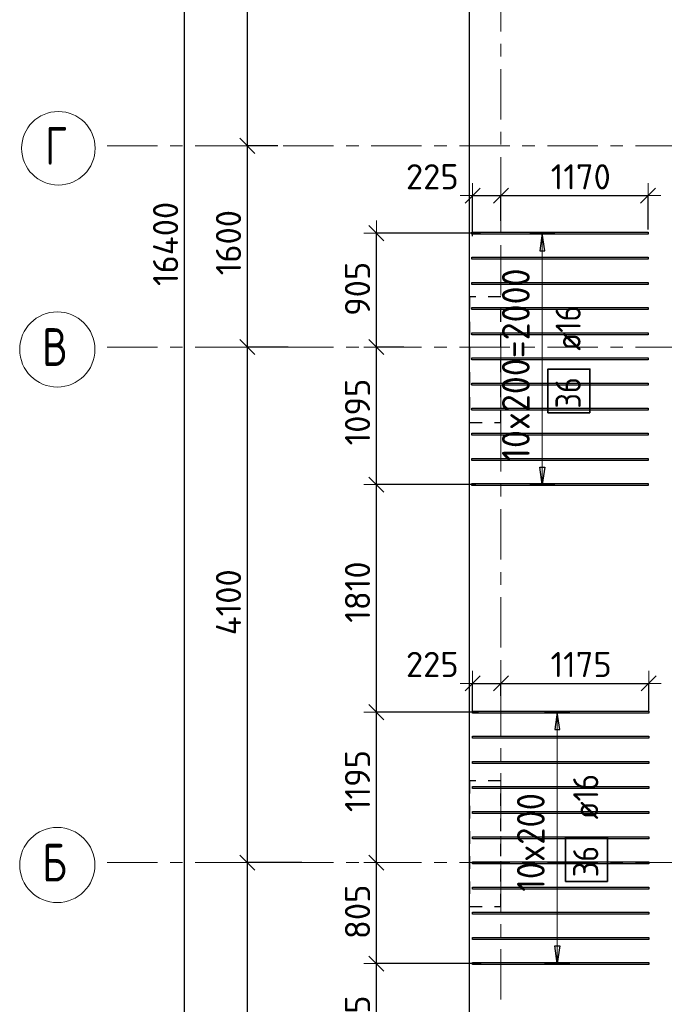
# Model space of a CAD drawing. Header units: metres. Extents: x -38 to 97, y -15 to 21.
# Tile 3 of 89: x -3.33 to 1.8, y 2.17 to 10. Entities that reach past the tile are written whole.
import ezdxf

# ---------------------------------------------------------------- set-up
doc = ezdxf.new("R2010")
doc.units = ezdxf.units.M
doc.header["$PDMODE"] = 65
for name, pattern in [('______11', [0.5, 0.4, -0.05, 0, -0.05]), ('______2', [0.0405, 0.03, -0.0105]), ('______5', [1.1, 0.8, -0.1, 0.1, -0.1])]:
    doc.linetypes.add(name, pattern=pattern)
for name, color, linetype, lineweight in [('XR$2$Осевая линия (1)', 7, '______5', 13), ('XR$2$Размерная линия (1)', 7, 'Continuous', 13), ('XR$4$Перекрытие (1)', 7, 'Continuous', 35), ('XR$4$Размерная линия (1)', 7, 'Continuous', 13)]:
    doc.layers.add(name, color=color, linetype=linetype, lineweight=lineweight)
doc.layers.add('XR$4$Арм.стержн.Доп. Арм верхн.зоны Х', color=7, linetype='Continuous', lineweight=35, true_color=0x8c8cff)
doc.layers.add('XR$5$Стена_ бетон несущ.', color=7, linetype='Continuous', lineweight=70, true_color=0xb4b496)
doc.styles.add('ISOCPEUR', font='txt')
doc.dimstyles.new('DIMSTYLE_2', dxfattribs={"dimtxt": 0.2, "dimasz": 0.2, "dimexe": 0, "dimexo": 0, "dimgap": 0.1, "dimtad": 2, "dimdec": 0, "dimlfac": 1000, "dimrnd": 5, "dimzin": 12, "dimdsep": 46, "dimtxsty": 'ISOCPEUR', "dimblk1": 'ALL_ML_STRICH', "dimblk2": 'ALL_ML_STRICH', "dimsah": 1, "dimcen": 0, "dimclrd": 7, "dimclre": 256, "dimclrt": 7, "dimadec": 0, "dimazin": 0, "dimtfac": 1, "dimtdec": 0, "dimtix": 1, "dimtmove": 2, "dimatfit": 3, "dimfxl": 0, "dimtzin": 0, "dimlwd": 0, "dimlwe": -3, "dimarcsym": 0})
doc.dimstyles.new('DIMSTYLE_3', dxfattribs={"dimtxt": 0.2, "dimasz": 0.2, "dimexe": 0, "dimexo": 0, "dimgap": 0.1, "dimtad": 2, "dimdec": 0, "dimlfac": 1000, "dimrnd": 5, "dimzin": 12, "dimdsep": 46, "dimtxsty": 'ISOCPEUR', "dimblk1": 'ALL_ML_STRICH', "dimblk2": 'ALL_ML_STRICH', "dimsah": 1, "dimcen": 0, "dimclrd": 7, "dimclre": 256, "dimclrt": 7, "dimadec": 0, "dimazin": 0, "dimtfac": 1, "dimtdec": 0, "dimtix": 1, "dimtmove": 2, "dimatfit": 3, "dimfxl": 0, "dimtzin": 0, "dimlwd": 0, "dimlwe": -3, "dimarcsym": 0})
doc.dimstyles.new('DIMSTYLE_33', dxfattribs={"dimtxt": 0.2, "dimasz": 0.2, "dimexe": 0, "dimexo": 0, "dimgap": 0.1, "dimtad": 2, "dimdec": 0, "dimlfac": 1000, "dimrnd": 5, "dimzin": 12, "dimdsep": 46, "dimtxsty": 'ISOCPEUR', "dimblk1": 'ALL_ML_STRICH', "dimblk2": 'ALL_ML_STRICH', "dimsah": 1, "dimcen": 0, "dimclrd": 7, "dimclre": 256, "dimclrt": 7, "dimadec": 0, "dimazin": 0, "dimtfac": 1, "dimtdec": 0, "dimtix": 1, "dimtmove": 2, "dimatfit": 3, "dimfxl": 0, "dimtvp": 1.2, "dimtzin": 0, "dimlwd": 0, "dimlwe": -3, "dimarcsym": 0})

# ---------------------------------------------------------------- blocks, each defined once
blk = doc.blocks.new('ALL_ML_STRICH')
at = {"color": 0, "linetype": 'ByBlock', "lineweight": -2}
for p, q in [((0, -0.5), (0, 0.5)), ((-1, 0), (0.5, 0)), ((-0.3, -0.3), (0.3, 0.3))]:
    blk.add_line(p, q, dxfattribs=at)
blk = doc.blocks.new('*D5')
at = {"layer": 'DEFPOINTS', "color": 7, "linetype": 'Continuous', "lineweight": 13, "transparency": 33554687}
for p in [(-1.6986, 16.4), (-2.2938, 0), (-2.0153, 0)]:
    blk.add_point(p, dxfattribs=at)
at = {"layer": 'XR$2$Размерная линия (1)', "color": 9, "linetype": 'Continuous', "lineweight": -2, "true_color": 0xc7c7c7, "transparency": 33554687}
for p, q in [((-1.7186, 16.4), (-2.0153, 16.4)), ((-2.2738, 0), (-2.0153, 0))]:
    blk.add_line(p, q, dxfattribs=at)
at = {"layer": 'XR$2$Размерная линия (1)', "color": 7, "linetype": 'Continuous', "lineweight": -2, "transparency": 33554687}
blk.add_line((-2.0153, 0), (-2.0153, 16.4), dxfattribs=at)
at = {"layer": 'XR$2$Размерная линия (1)', "color": 7, "linetype": 'Continuous', "lineweight": 13, "transparency": 33554687, "xscale": 0.2, "yscale": 0.2, "zscale": 0.2}
for p, rotation in [((-2.0153, 16.4), 90), ((-2.0153, 0), 270)]:
    blk.add_blockref('ALL_ML_STRICH', p, dxfattribs=dict(at, rotation=rotation))
at = {"layer": 'XR$2$Размерная линия (1)', "color": 7, "linetype": 'Continuous', "lineweight": 13, "transparency": 33554687, "insert": (-2.1653, 8.22), "char_height": 0.2, "width": 1, "attachment_point": 5, "rotation": 90, "style": 'ISOCPEUR'}
blk.add_mtext('\\A1;{16400}', dxfattribs=at)
blk = doc.blocks.new('*D6')
at = {"layer": 'DEFPOINTS', "color": 7, "linetype": 'Continuous', "lineweight": 13, "transparency": 33554687}
for p in [(-1.0635, 3.3), (-1.5153, 0), (-1.2803, 0)]:
    blk.add_point(p, dxfattribs=at)
at = {"layer": 'XR$2$Размерная линия (1)', "color": 9, "linetype": 'Continuous', "lineweight": -2, "true_color": 0xc7c7c7, "transparency": 33554687}
for p, q in [((-1.0835, 3.3), (-1.5153, 3.3)), ((-1.3003, 0), (-1.5153, 0))]:
    blk.add_line(p, q, dxfattribs=at)
at = {"layer": 'XR$2$Размерная линия (1)', "color": 7, "linetype": 'Continuous', "lineweight": -2, "transparency": 33554687}
blk.add_line((-1.5153, 0), (-1.5153, 3.3), dxfattribs=at)
at = {"layer": 'XR$2$Размерная линия (1)', "color": 7, "linetype": 'Continuous', "lineweight": 13, "transparency": 33554687, "xscale": 0.2, "yscale": 0.2, "zscale": 0.2}
for p, rotation in [((-1.5153, 3.3), 90), ((-1.5153, 0), 270)]:
    blk.add_blockref('ALL_ML_STRICH', p, dxfattribs=dict(at, rotation=rotation))
at = {"layer": 'XR$2$Размерная линия (1)', "color": 7, "linetype": 'Continuous', "lineweight": 13, "transparency": 33554687, "insert": (-1.6653, 1.66), "char_height": 0.2, "width": 0.8, "attachment_point": 5, "rotation": 90, "style": 'ISOCPEUR'}
blk.add_mtext('\\A1;{3300}', dxfattribs=at)
blk = doc.blocks.new('*D7')
at = {"layer": 'DEFPOINTS', "color": 7, "linetype": 'Continuous', "lineweight": 13, "transparency": 33554687}
for p in [(-1.1719, 7.4), (-1.5153, 3.3), (-1.0635, 3.3)]:
    blk.add_point(p, dxfattribs=at)
at = {"layer": 'XR$2$Размерная линия (1)', "color": 9, "linetype": 'Continuous', "lineweight": -2, "true_color": 0xc7c7c7, "transparency": 33554687}
for p, q in [((-1.1919, 7.4), (-1.5153, 7.4)), ((-1.0835, 3.3), (-1.5153, 3.3))]:
    blk.add_line(p, q, dxfattribs=at)
at = {"layer": 'XR$2$Размерная линия (1)', "color": 7, "linetype": 'Continuous', "lineweight": -2, "transparency": 33554687}
blk.add_line((-1.5153, 3.3), (-1.5153, 7.4), dxfattribs=at)
at = {"layer": 'XR$2$Размерная линия (1)', "color": 7, "linetype": 'Continuous', "lineweight": 13, "transparency": 33554687, "xscale": 0.2, "yscale": 0.2, "zscale": 0.2}
for p, rotation in [((-1.5153, 7.4), 90), ((-1.5153, 3.3), 270)]:
    blk.add_blockref('ALL_ML_STRICH', p, dxfattribs=dict(at, rotation=rotation))
at = {"layer": 'XR$2$Размерная линия (1)', "color": 7, "linetype": 'Continuous', "lineweight": 13, "transparency": 33554687, "insert": (-1.6653, 5.37), "char_height": 0.2, "width": 0.8, "attachment_point": 5, "rotation": 90, "style": 'ISOCPEUR'}
blk.add_mtext('\\A1;{4100}', dxfattribs=at)
blk = doc.blocks.new('*D8')
at = {"layer": 'DEFPOINTS', "color": 7, "linetype": 'Continuous', "lineweight": 13, "transparency": 33554687}
for p in [(-1.2532, 9), (-1.5153, 7.4), (-1.1719, 7.4)]:
    blk.add_point(p, dxfattribs=at)
at = {"layer": 'XR$2$Размерная линия (1)', "color": 9, "linetype": 'Continuous', "lineweight": -2, "true_color": 0xc7c7c7, "transparency": 33554687}
for p, q in [((-1.2732, 9), (-1.5153, 9)), ((-1.1919, 7.4), (-1.5153, 7.4))]:
    blk.add_line(p, q, dxfattribs=at)
at = {"layer": 'XR$2$Размерная линия (1)', "color": 7, "linetype": 'Continuous', "lineweight": -2, "transparency": 33554687}
blk.add_line((-1.5153, 7.4), (-1.5153, 9), dxfattribs=at)
at = {"layer": 'XR$2$Размерная линия (1)', "color": 7, "linetype": 'Continuous', "lineweight": 13, "transparency": 33554687, "xscale": 0.2, "yscale": 0.2, "zscale": 0.2}
for p, rotation in [((-1.5153, 9), 90), ((-1.5153, 7.4), 270)]:
    blk.add_blockref('ALL_ML_STRICH', p, dxfattribs=dict(at, rotation=rotation))
at = {"layer": 'XR$2$Размерная линия (1)', "color": 7, "linetype": 'Continuous', "lineweight": 13, "transparency": 33554687, "insert": (-1.6653, 8.23), "char_height": 0.2, "width": 0.8, "attachment_point": 5, "rotation": 90, "style": 'ISOCPEUR'}
blk.add_mtext('\\A1;{1600}', dxfattribs=at)
blk = doc.blocks.new('*D9')
at = {"layer": 'DEFPOINTS', "color": 7, "linetype": 'Continuous', "lineweight": 13, "transparency": 33554687}
for p in [(-1.3472, 12.8), (-1.5153, 9), (-1.2532, 9)]:
    blk.add_point(p, dxfattribs=at)
at = {"layer": 'XR$2$Размерная линия (1)', "color": 9, "linetype": 'Continuous', "lineweight": -2, "true_color": 0xc7c7c7, "transparency": 33554687}
for p, q in [((-1.3672, 12.8), (-1.5153, 12.8)), ((-1.2732, 9), (-1.5153, 9))]:
    blk.add_line(p, q, dxfattribs=at)
at = {"layer": 'XR$2$Размерная линия (1)', "color": 7, "linetype": 'Continuous', "lineweight": -2, "transparency": 33554687}
blk.add_line((-1.5153, 9), (-1.5153, 12.8), dxfattribs=at)
at = {"layer": 'XR$2$Размерная линия (1)', "color": 7, "linetype": 'Continuous', "lineweight": 13, "transparency": 33554687, "xscale": 0.2, "yscale": 0.2, "zscale": 0.2}
for p, rotation in [((-1.5153, 12.8), 90), ((-1.5153, 9), 270)]:
    blk.add_blockref('ALL_ML_STRICH', p, dxfattribs=dict(at, rotation=rotation))
at = {"layer": 'XR$2$Размерная линия (1)', "color": 7, "linetype": 'Continuous', "lineweight": 13, "transparency": 33554687, "insert": (-1.6653, 10.91), "char_height": 0.2, "width": 0.8, "attachment_point": 5, "rotation": 90, "style": 'ISOCPEUR'}
blk.add_mtext('\\A1;{3800}', dxfattribs=at)
blk = doc.blocks.new('*D568')
at = {"layer": 'DEFPOINTS', "color": 7, "linetype": 'Continuous', "lineweight": 13, "transparency": 33554687}
for p in [(0.3644, 2.496), (-0.4897, 1.4002), (0.4102, 1.4002)]:
    blk.add_point(p, dxfattribs=at)
at = {"layer": 'XR$4$Размерная линия (1)', "color": 9, "linetype": 'Continuous', "lineweight": -2, "true_color": 0xc7c7c7, "transparency": 33554687}
for p, q in [((0.3444, 2.496), (-0.4897, 2.496)), ((0.3902, 1.4002), (-0.4897, 1.4002))]:
    blk.add_line(p, q, dxfattribs=at)
at = {"layer": 'XR$4$Размерная линия (1)', "color": 7, "linetype": 'Continuous', "lineweight": -2, "transparency": 33554687}
blk.add_line((-0.4897, 1.4002), (-0.4897, 2.496), dxfattribs=at)
at = {"layer": 'XR$4$Размерная линия (1)', "color": 7, "linetype": 'Continuous', "lineweight": 13, "transparency": 33554687, "xscale": 0.2, "yscale": 0.2, "zscale": 0.2}
for p, rotation in [((-0.4897, 2.496), 90), ((-0.4897, 1.4002), 270)]:
    blk.add_blockref('ALL_ML_STRICH', p, dxfattribs=dict(at, rotation=rotation))
at = {"layer": 'XR$4$Размерная линия (1)', "color": 7, "linetype": 'Continuous', "lineweight": 13, "transparency": 33554687, "insert": (-0.6397, 1.9781), "char_height": 0.2, "width": 0.8, "attachment_point": 5, "rotation": 90, "style": 'ISOCPEUR'}
blk.add_mtext('\\A1;{1095}', dxfattribs=at)
blk = doc.blocks.new('*D569')
at = {"layer": 'DEFPOINTS', "color": 7, "linetype": 'Continuous', "lineweight": 13, "transparency": 33554687}
for p in [(-0.4756, 3.3), (-0.4897, 2.496), (0.3644, 2.496)]:
    blk.add_point(p, dxfattribs=at)
at = {"layer": 'XR$4$Размерная линия (1)', "color": 9, "linetype": 'Continuous', "lineweight": -2, "true_color": 0xc7c7c7, "transparency": 33554687}
for p, q in [((-0.4897, 3.3), (-0.4897, 3.3)), ((0.3444, 2.496), (-0.4897, 2.496))]:
    blk.add_line(p, q, dxfattribs=at)
at = {"layer": 'XR$4$Размерная линия (1)', "color": 7, "linetype": 'Continuous', "lineweight": -2, "transparency": 33554687}
blk.add_line((-0.4897, 2.496), (-0.4897, 3.3), dxfattribs=at)
at = {"layer": 'XR$4$Размерная линия (1)', "color": 7, "linetype": 'Continuous', "lineweight": 13, "transparency": 33554687, "xscale": 0.2, "yscale": 0.2, "zscale": 0.2}
for p, rotation in [((-0.4897, 3.3), 90), ((-0.4897, 2.496), 270)]:
    blk.add_blockref('ALL_ML_STRICH', p, dxfattribs=dict(at, rotation=rotation))
at = {"layer": 'XR$4$Размерная линия (1)', "color": 7, "linetype": 'Continuous', "lineweight": 13, "transparency": 33554687, "insert": (-0.6397, 2.908), "char_height": 0.2, "width": 0.6, "attachment_point": 5, "rotation": 90, "style": 'ISOCPEUR'}
blk.add_mtext('\\A1;{805}', dxfattribs=at)
blk = doc.blocks.new('*D570')
at = {"layer": 'DEFPOINTS', "color": 7, "linetype": 'Continuous', "lineweight": 13, "transparency": 33554687}
for p in [(0.343, 4.496), (-0.4897, 3.3), (-0.4756, 3.3)]:
    blk.add_point(p, dxfattribs=at)
at = {"layer": 'XR$4$Размерная линия (1)', "color": 9, "linetype": 'Continuous', "lineweight": -2, "true_color": 0xc7c7c7, "transparency": 33554687}
for p, q in [((0.323, 4.496), (-0.4897, 4.496)), ((-0.4897, 3.3), (-0.4897, 3.3))]:
    blk.add_line(p, q, dxfattribs=at)
at = {"layer": 'XR$4$Размерная линия (1)', "color": 7, "linetype": 'Continuous', "lineweight": -2, "transparency": 33554687}
blk.add_line((-0.4897, 3.3), (-0.4897, 4.496), dxfattribs=at)
at = {"layer": 'XR$4$Размерная линия (1)', "color": 7, "linetype": 'Continuous', "lineweight": 13, "transparency": 33554687, "xscale": 0.2, "yscale": 0.2, "zscale": 0.2}
for p, rotation in [((-0.4897, 4.496), 90), ((-0.4897, 3.3), 270)]:
    blk.add_blockref('ALL_ML_STRICH', p, dxfattribs=dict(at, rotation=rotation))
at = {"layer": 'XR$4$Размерная линия (1)', "color": 7, "linetype": 'Continuous', "lineweight": 13, "transparency": 33554687, "insert": (-0.6397, 3.948), "char_height": 0.2, "width": 0.8, "attachment_point": 5, "rotation": 90, "style": 'ISOCPEUR'}
blk.add_mtext('\\A1;{1195}', dxfattribs=at)
blk = doc.blocks.new('*D571')
at = {"layer": 'DEFPOINTS', "color": 7, "linetype": 'Continuous', "lineweight": 13, "transparency": 33554687}
for p in [(0.3215, 6.3057), (-0.4897, 4.496), (0.343, 4.496)]:
    blk.add_point(p, dxfattribs=at)
at = {"layer": 'XR$4$Размерная линия (1)', "color": 9, "linetype": 'Continuous', "lineweight": -2, "true_color": 0xc7c7c7, "transparency": 33554687}
for p, q in [((0.3015, 6.3057), (-0.4897, 6.3057)), ((0.323, 4.496), (-0.4897, 4.496))]:
    blk.add_line(p, q, dxfattribs=at)
at = {"layer": 'XR$4$Размерная линия (1)', "color": 7, "linetype": 'Continuous', "lineweight": -2, "transparency": 33554687}
blk.add_line((-0.4897, 4.496), (-0.4897, 6.3057), dxfattribs=at)
at = {"layer": 'XR$4$Размерная линия (1)', "color": 7, "linetype": 'Continuous', "lineweight": 13, "transparency": 33554687, "xscale": 0.2, "yscale": 0.2, "zscale": 0.2}
for p, rotation in [((-0.4897, 6.3057), 90), ((-0.4897, 4.496), 270)]:
    blk.add_blockref('ALL_ML_STRICH', p, dxfattribs=dict(at, rotation=rotation))
at = {"layer": 'XR$4$Размерная линия (1)', "color": 7, "linetype": 'Continuous', "lineweight": 13, "transparency": 33554687, "insert": (-0.6397, 5.4509), "char_height": 0.2, "width": 0.8, "attachment_point": 5, "rotation": 90, "style": 'ISOCPEUR'}
blk.add_mtext('\\A1;{1810}', dxfattribs=at)
blk = doc.blocks.new('*D572')
at = {"layer": 'DEFPOINTS', "color": 7, "linetype": 'Continuous', "lineweight": 13, "transparency": 33554687}
for p in [(-0.2514, 7.4), (-0.4897, 6.3057), (0.3215, 6.3057)]:
    blk.add_point(p, dxfattribs=at)
at = {"layer": 'XR$4$Размерная линия (1)', "color": 9, "linetype": 'Continuous', "lineweight": -2, "true_color": 0xc7c7c7, "transparency": 33554687}
for p, q in [((-0.2714, 7.4), (-0.4897, 7.4)), ((0.3015, 6.3057), (-0.4897, 6.3057))]:
    blk.add_line(p, q, dxfattribs=at)
at = {"layer": 'XR$4$Размерная линия (1)', "color": 7, "linetype": 'Continuous', "lineweight": -2, "transparency": 33554687}
blk.add_line((-0.4897, 6.3057), (-0.4897, 7.4), dxfattribs=at)
at = {"layer": 'XR$4$Размерная линия (1)', "color": 7, "linetype": 'Continuous', "lineweight": 13, "transparency": 33554687, "xscale": 0.2, "yscale": 0.2, "zscale": 0.2}
for p, rotation in [((-0.4897, 7.4), 90), ((-0.4897, 6.3057), 270)]:
    blk.add_blockref('ALL_ML_STRICH', p, dxfattribs=dict(at, rotation=rotation))
at = {"layer": 'XR$4$Размерная линия (1)', "color": 7, "linetype": 'Continuous', "lineweight": 13, "transparency": 33554687, "insert": (-0.6397, 6.8828), "char_height": 0.2, "width": 0.8, "attachment_point": 5, "rotation": 90, "style": 'ISOCPEUR'}
blk.add_mtext('\\A1;{1095}', dxfattribs=at)
blk = doc.blocks.new('*D573')
at = {"layer": 'DEFPOINTS', "color": 7, "linetype": 'Continuous', "lineweight": 13, "transparency": 33554687}
for p in [(0.3572, 8.3057), (-0.4897, 7.4), (-0.2514, 7.4)]:
    blk.add_point(p, dxfattribs=at)
at = {"layer": 'XR$4$Размерная линия (1)', "color": 9, "linetype": 'Continuous', "lineweight": -2, "true_color": 0xc7c7c7, "transparency": 33554687}
for p, q in [((0.3372, 8.3057), (-0.4897, 8.3057)), ((-0.2714, 7.4), (-0.4897, 7.4))]:
    blk.add_line(p, q, dxfattribs=at)
at = {"layer": 'XR$4$Размерная линия (1)', "color": 7, "linetype": 'Continuous', "lineweight": -2, "transparency": 33554687}
blk.add_line((-0.4897, 7.4), (-0.4897, 8.3057), dxfattribs=at)
at = {"layer": 'XR$4$Размерная линия (1)', "color": 7, "linetype": 'Continuous', "lineweight": 13, "transparency": 33554687, "xscale": 0.2, "yscale": 0.2, "zscale": 0.2}
for p, rotation in [((-0.4897, 8.3057), 90), ((-0.4897, 7.4), 270)]:
    blk.add_blockref('ALL_ML_STRICH', p, dxfattribs=dict(at, rotation=rotation))
at = {"layer": 'XR$4$Размерная линия (1)', "color": 7, "linetype": 'Continuous', "lineweight": 13, "transparency": 33554687, "insert": (-0.6397, 7.8628), "char_height": 0.2, "width": 0.6, "attachment_point": 5, "rotation": 90, "style": 'ISOCPEUR'}
blk.add_mtext('\\A1;{905}', dxfattribs=at)
blk = doc.blocks.new('*D598')
at = {"layer": 'DEFPOINTS', "color": 7, "linetype": 'Continuous', "lineweight": 13, "transparency": 33554687}
for p in [(0.275, 8.6037), (0.5, 8.3843), (0.275, 8.2616)]:
    blk.add_point(p, dxfattribs=at)
at = {"layer": 'XR$4$Размерная линия (1)', "color": 9, "linetype": 'Continuous', "lineweight": -2, "true_color": 0xc7c7c7, "transparency": 33554687}
for p, q in [((0.275, 8.2816), (0.275, 8.6037)), ((0.5, 8.4043), (0.5, 8.6037))]:
    blk.add_line(p, q, dxfattribs=at)
at = {"layer": 'XR$4$Размерная линия (1)', "color": 7, "linetype": 'Continuous', "lineweight": -2, "transparency": 33554687}
blk.add_line((0.275, 8.6037), (0.5, 8.6037), dxfattribs=at)
at = {"layer": 'XR$4$Размерная линия (1)', "color": 7, "linetype": 'Continuous', "lineweight": 13, "transparency": 33554687, "xscale": 0.2, "yscale": 0.2, "zscale": 0.2, "rotation": 180}
blk.add_blockref('ALL_ML_STRICH', (0.275, 8.6037), dxfattribs=at)
at = {"layer": 'XR$4$Размерная линия (1)', "color": 7, "linetype": 'Continuous', "lineweight": 13, "transparency": 33554687, "xscale": 0.2, "yscale": 0.2, "zscale": 0.2}
blk.add_blockref('ALL_ML_STRICH', (0.5, 8.6037), dxfattribs=at)
at = {"layer": 'XR$4$Размерная линия (1)', "color": 7, "linetype": 'Continuous', "lineweight": 13, "transparency": 33554687, "insert": (-0.0454, 8.7543), "char_height": 0.2, "width": 0.6, "attachment_point": 5, "style": 'ISOCPEUR'}
blk.add_mtext('\\A1;{225}', dxfattribs=at)
blk = doc.blocks.new('*D599')
at = {"layer": 'DEFPOINTS', "color": 7, "linetype": 'Continuous', "lineweight": 13, "transparency": 33554687}
for p in [(0.5, 8.6037), (0.5, 8.3843), (1.67, 8.3137)]:
    blk.add_point(p, dxfattribs=at)
at = {"layer": 'XR$4$Размерная линия (1)', "color": 9, "linetype": 'Continuous', "lineweight": -2, "true_color": 0xc7c7c7, "transparency": 33554687}
for p, q in [((0.5, 8.4043), (0.5, 8.6037)), ((1.67, 8.3337), (1.67, 8.6037))]:
    blk.add_line(p, q, dxfattribs=at)
at = {"layer": 'XR$4$Размерная линия (1)', "color": 7, "linetype": 'Continuous', "lineweight": -2, "transparency": 33554687}
blk.add_line((0.5, 8.6037), (1.67, 8.6037), dxfattribs=at)
at = {"layer": 'XR$4$Размерная линия (1)', "color": 7, "linetype": 'Continuous', "lineweight": 13, "transparency": 33554687, "xscale": 0.2, "yscale": 0.2, "zscale": 0.2, "rotation": 180}
blk.add_blockref('ALL_ML_STRICH', (0.5, 8.6037), dxfattribs=at)
at = {"layer": 'XR$4$Размерная линия (1)', "color": 7, "linetype": 'Continuous', "lineweight": 13, "transparency": 33554687, "xscale": 0.2, "yscale": 0.2, "zscale": 0.2}
blk.add_blockref('ALL_ML_STRICH', (1.67, 8.6037), dxfattribs=at)
at = {"layer": 'XR$4$Размерная линия (1)', "color": 7, "linetype": 'Continuous', "lineweight": 13, "transparency": 33554687, "insert": (1.135, 8.7537), "char_height": 0.2, "width": 0.8, "attachment_point": 5, "style": 'ISOCPEUR'}
blk.add_mtext('\\A1;{1170}', dxfattribs=at)
blk = doc.blocks.new('*D600')
at = {"layer": 'DEFPOINTS', "color": 7, "linetype": 'Continuous', "lineweight": 13, "transparency": 33554687}
for p in [(0.275, 4.7251), (0.5, 4.6058), (0.275, 4.4831)]:
    blk.add_point(p, dxfattribs=at)
at = {"layer": 'XR$4$Размерная линия (1)', "color": 9, "linetype": 'Continuous', "lineweight": -2, "true_color": 0xc7c7c7, "transparency": 33554687}
for p, q in [((0.275, 4.5031), (0.275, 4.7251)), ((0.5, 4.6258), (0.5, 4.7251))]:
    blk.add_line(p, q, dxfattribs=at)
at = {"layer": 'XR$4$Размерная линия (1)', "color": 7, "linetype": 'Continuous', "lineweight": -2, "transparency": 33554687}
blk.add_line((0.275, 4.7251), (0.5, 4.7251), dxfattribs=at)
at = {"layer": 'XR$4$Размерная линия (1)', "color": 7, "linetype": 'Continuous', "lineweight": 13, "transparency": 33554687, "xscale": 0.2, "yscale": 0.2, "zscale": 0.2, "rotation": 180}
blk.add_blockref('ALL_ML_STRICH', (0.275, 4.7251), dxfattribs=at)
at = {"layer": 'XR$4$Размерная линия (1)', "color": 7, "linetype": 'Continuous', "lineweight": 13, "transparency": 33554687, "xscale": 0.2, "yscale": 0.2, "zscale": 0.2}
blk.add_blockref('ALL_ML_STRICH', (0.5, 4.7251), dxfattribs=at)
at = {"layer": 'XR$4$Размерная линия (1)', "color": 7, "linetype": 'Continuous', "lineweight": 13, "transparency": 33554687, "insert": (-0.0454, 4.8757), "char_height": 0.2, "width": 0.6, "attachment_point": 5, "style": 'ISOCPEUR'}
blk.add_mtext('\\A1;{225}', dxfattribs=at)
blk = doc.blocks.new('*D601')
at = {"layer": 'DEFPOINTS', "color": 7, "linetype": 'Continuous', "lineweight": 13, "transparency": 33554687}
for p in [(0.5, 4.7251), (0.5, 4.6058), (1.675, 4.489)]:
    blk.add_point(p, dxfattribs=at)
at = {"layer": 'XR$4$Размерная линия (1)', "color": 9, "linetype": 'Continuous', "lineweight": -2, "true_color": 0xc7c7c7, "transparency": 33554687}
for p, q in [((0.5, 4.6258), (0.5, 4.7251)), ((1.675, 4.509), (1.675, 4.7251))]:
    blk.add_line(p, q, dxfattribs=at)
at = {"layer": 'XR$4$Размерная линия (1)', "color": 7, "linetype": 'Continuous', "lineweight": -2, "transparency": 33554687}
blk.add_line((0.5, 4.7251), (1.675, 4.7251), dxfattribs=at)
at = {"layer": 'XR$4$Размерная линия (1)', "color": 7, "linetype": 'Continuous', "lineweight": 13, "transparency": 33554687, "xscale": 0.2, "yscale": 0.2, "zscale": 0.2, "rotation": 180}
blk.add_blockref('ALL_ML_STRICH', (0.5, 4.7251), dxfattribs=at)
at = {"layer": 'XR$4$Размерная линия (1)', "color": 7, "linetype": 'Continuous', "lineweight": 13, "transparency": 33554687, "xscale": 0.2, "yscale": 0.2, "zscale": 0.2}
blk.add_blockref('ALL_ML_STRICH', (1.675, 4.7251), dxfattribs=at)
at = {"layer": 'XR$4$Размерная линия (1)', "color": 7, "linetype": 'Continuous', "lineweight": 13, "transparency": 33554687, "insert": (1.1375, 4.8751), "char_height": 0.2, "width": 0.8, "attachment_point": 5, "style": 'ISOCPEUR'}
blk.add_mtext('\\A1;{1175}', dxfattribs=at)

msp = doc.modelspace()

# ---------------------------------------------------------------- linework, layer by layer
at = {"layer": 'XR$2$Осевая линия (1)', "color": 253, "linetype": '______11', "lineweight": 13, "true_color": 0xa0a0a0, "transparency": 33554687}
for p, q in [((0.5, -3.39), (0.5, 19.78)), ((-2.63, 9), (62.6, 9)), ((-2.63, 7.4), (62.6, 7.4)), ((-2.63, 3.3), (62.6, 3.3))]:
    msp.add_line(p, q, dxfattribs=at)
at = {"layer": 'XR$2$Осевая линия (1)', "color": 7, "linetype": 'Continuous', "lineweight": 13, "transparency": 33554687}
for centre, radius in [((-3.0176, 8.9805), 0.2924), ((-3.0262, 7.3805), 0.2988), ((-3.0262, 3.2805), 0.2988)]:
    msp.add_circle(centre, radius, dxfattribs=at)
at = {"layer": 'XR$4$Арм.стержн.Доп. Арм верхн.зоны Х', "color": 253, "linetype": 'Continuous', "lineweight": -3, "true_color": 0xa0a0a0, "transparency": 33554687}
for p, q in [((0.8287, 8.3057), (0.7287, 8.3057)), ((0.8287, 8.3057), (0.9287, 8.3057)), ((0.8287, 6.3057), (0.7287, 6.3057)), ((0.8287, 6.3057), (0.9287, 6.3057)), ((0.9478, 4.497), (0.8478, 4.497)), ((0.9478, 4.497), (1.0478, 4.497)), ((0.9478, 2.497), (0.8478, 2.497)), ((0.9478, 2.497), (1.0478, 2.497))]:
    msp.add_line(p, q, dxfattribs=at)
at = {"layer": 'XR$4$Арм.стержн.Доп. Арм верхн.зоны Х', "color": 7, "linetype": 'Continuous', "lineweight": 25, "transparency": 33554687}
for p, q in [((0.8287, 8.3057), (0.8087, 8.1657)), ((0.8487, 8.1657), (0.8287, 8.3057)), ((0.8087, 8.1657), (0.8487, 8.1657)), ((0.8287, 6.3057), (0.8087, 6.4457)), ((0.8087, 6.4457), (0.8487, 6.4457)), ((0.8487, 6.4457), (0.8287, 6.3057)), ((0.9478, 4.497), (0.9278, 4.357)), ((0.9678, 4.357), (0.9478, 4.497)), ((0.9278, 4.357), (0.9678, 4.357)), ((0.9478, 2.497), (0.9278, 2.637)), ((0.9278, 2.637), (0.9678, 2.637)), ((0.9678, 2.637), (0.9478, 2.497))]:
    msp.add_line(p, q, dxfattribs=at)
at = {"layer": 'XR$4$Арм.стержн.Доп. Арм верхн.зоны Х', "color": 7, "linetype": 'Continuous', "lineweight": 13, "transparency": 33554687}
for p, q in [((0.8287, 8.3057), (0.8287, 8.3057)), ((0.8287, 6.3057), (0.8287, 8.3057)), ((0.8287, 6.3057), (0.8287, 6.3057)), ((0.9478, 4.497), (0.9478, 4.497)), ((0.9478, 2.497), (0.9478, 4.497)), ((0.9478, 2.497), (0.9478, 2.497))]:
    msp.add_line(p, q, dxfattribs=at)
at = {"layer": 'XR$4$Арм.стержн.Доп. Арм верхн.зоны Х', "color": 7, "linetype": 'Continuous', "lineweight": 25, "transparency": 33554687}
for points in [[(0.27, 8.3137), (1.67, 8.3137), (1.67, 8.2977), (0.27, 8.2977), (0.27, 8.3137)], [(0.27, 8.1137), (1.67, 8.1137), (1.67, 8.0977), (0.27, 8.0977), (0.27, 8.1137)], [(0.27, 7.9137), (1.67, 7.9137), (1.67, 7.8977), (0.27, 7.8977), (0.27, 7.9137)], [(0.27, 7.7137), (1.67, 7.7137), (1.67, 7.6977), (0.27, 7.6977), (0.27, 7.7137)], [(0.27, 7.5137), (1.67, 7.5137), (1.67, 7.4977), (0.27, 7.4977), (0.27, 7.5137)], [(0.27, 7.3137), (1.67, 7.3137), (1.67, 7.2977), (0.27, 7.2977), (0.27, 7.3137)], [(0.27, 7.1137), (1.67, 7.1137), (1.67, 7.0977), (0.27, 7.0977), (0.27, 7.1137)], [(0.27, 6.9137), (1.67, 6.9137), (1.67, 6.8977), (0.27, 6.8977), (0.27, 6.9137)], [(0.27, 6.7137), (1.67, 6.7137), (1.67, 6.6977), (0.27, 6.6977), (0.27, 6.7137)], [(0.27, 6.5137), (1.67, 6.5137), (1.67, 6.4977), (0.27, 6.4977), (0.27, 6.5137)], [(0.27, 6.3137), (1.67, 6.3137), (1.67, 6.2977), (0.27, 6.2977), (0.27, 6.3137)], [(0.275, 4.505), (1.675, 4.505), (1.675, 4.489), (0.275, 4.489), (0.275, 4.505)], [(0.275, 4.305), (1.675, 4.305), (1.675, 4.289), (0.275, 4.289), (0.275, 4.305)], [(0.275, 4.105), (1.675, 4.105), (1.675, 4.089), (0.275, 4.089), (0.275, 4.105)], [(0.275, 3.905), (1.675, 3.905), (1.675, 3.889), (0.275, 3.889), (0.275, 3.905)], [(0.275, 3.705), (1.675, 3.705), (1.675, 3.689), (0.275, 3.689), (0.275, 3.705)], [(0.275, 3.505), (1.675, 3.505), (1.675, 3.489), (0.275, 3.489), (0.275, 3.505)], [(0.275, 3.305), (1.675, 3.305), (1.675, 3.289), (0.275, 3.289), (0.275, 3.305)], [(0.275, 3.105), (1.675, 3.105), (1.675, 3.089), (0.275, 3.089), (0.275, 3.105)], [(0.275, 2.905), (1.675, 2.905), (1.675, 2.889), (0.275, 2.889), (0.275, 2.905)], [(0.275, 2.705), (1.675, 2.705), (1.675, 2.689), (0.275, 2.689), (0.275, 2.705)], [(0.275, 2.505), (1.675, 2.505), (1.675, 2.489), (0.275, 2.489), (0.275, 2.505)]]:
    msp.add_lwpolyline(points, dxfattribs=at)
at = {"layer": 'XR$4$Арм.стержн.Доп. Арм верхн.зоны Х', "color": 7, "linetype": 'Continuous', "lineweight": 35, "transparency": 33554687}
for points in [[(1.2076, 6.8778), (1.2076, 7.2244), (0.8742, 7.2244), (0.8742, 6.8778), (1.2076, 6.8778)], [(1.3474, 3.1506), (1.3474, 3.4973), (1.0141, 3.4973), (1.0141, 3.1506), (1.3474, 3.1506)]]:
    msp.add_lwpolyline(points, dxfattribs=at)
at = {"layer": 'XR$4$Перекрытие (1)', "color": 7, "linetype": 'Continuous', "lineweight": 25, "transparency": 33554687}
msp.add_line((0.25, -0.2498), (0.25, 16.6502), dxfattribs=at)
at = {"layer": 'XR$5$Стена_ бетон несущ.', "color": 253, "linetype": '______2', "lineweight": -3, "true_color": 0xa0a0a0, "transparency": 33554687}
for p, q in [((0.5, 7.7999), (0.25, 7.7999)), ((0.25, 7.7999), (0.25, 7.7999)), ((0.25, 7.7999), (0.25, 6.7999)), ((0.5, 7.4), (0.5, 7.7999)), ((0.5, 7.2), (0.5, 7.4)), ((0.5, 6.7999), (0.5, 7.2)), ((0.25, 6.7999), (0.5, 6.7999)), ((0.5, 3.95), (0.25, 3.95)), ((0.25, 3.95), (0.25, 3.95)), ((0.25, 3.95), (0.25, 2.95)), ((0.5, 2.95), (0.5, 3.95)), ((0.25, 2.95), (0.5, 2.95))]:
    msp.add_line(p, q, dxfattribs=at)

# ---------------------------------------------------------------- texts
at = {"layer": 'XR$2$Осевая линия (1)', "color": 7, "linetype": 'Continuous', "lineweight": 13, "transparency": 33554687, "char_height": 0.3, "attachment_point": 7, "style": 'ISOCPEUR'}
for s, insert, width in [('\\W0.78;Г', (-3.1226, 8.85), 0.326407), ('\\W0.80;В', (-3.1462, 7.25), 0.359833), ('\\W0.80;Б', (-3.1462, 3.15), 0.359833)]:
    msp.add_mtext(s, dxfattribs=dict(at, insert=insert, width=width))
at = {"layer": 'XR$4$Арм.стержн.Доп. Арм верхн.зоны Х', "color": 7, "linetype": 'Continuous', "lineweight": 13, "transparency": 33554687, "char_height": 0.22, "attachment_point": 7, "rotation": 90, "style": 'ISOCPEUR'}
for s, insert, width in [('\\W0.95;10x200=2000', (0.7287, 6.4917), 1.753129), ('\\W0.91;10x200', (0.8478, 3.068), 0.979318)]:
    msp.add_mtext(s, dxfattribs=dict(at, insert=insert, width=width))
at = {"layer": 'XR$4$Арм.стержн.Доп. Арм верхн.зоны Х', "color": 7, "linetype": 'Continuous', "lineweight": 25, "transparency": 33554687, "char_height": 0.2, "attachment_point": 7, "rotation": 90, "style": 'ISOCPEUR'}
for s, insert, width in [('\\W0.89; ø16 ', (1.1342, 7.2578), 0.749105), ('\\W0.87;36', (1.1342, 6.9111), 0.367208), ('\\W0.89; ø16 ', (1.2741, 3.5306), 0.749105), ('\\W0.87;36', (1.2741, 3.1839), 0.367208)]:
    msp.add_mtext(s, dxfattribs=dict(at, insert=insert, width=width))

# ---------------------------------------------------------------- dimensions: what is measured, and where the dimension line sits
at = {"layer": 'XR$2$Размерная линия (1)', "color": 7, "linetype": 'Continuous', "lineweight": 13, "transparency": 33554687}
for base, p1, p2, dimstyle, picture, middle in [((-2.0153, 16.4), (-2.2738, 0), (-1.7186, 16.4), 'DIMSTYLE_2', '*D5', (-2.1653, 8.22)), ((-1.5153, 12.8), (-1.2732, 9), (-1.3672, 12.8), 'DIMSTYLE_3', '*D9', (-1.6653, 10.91)), ((-1.5153, 9), (-1.1919, 7.4), (-1.2732, 9), 'DIMSTYLE_3', '*D8', (-1.6653, 8.23)), ((-1.5153, 7.4), (-1.0835, 3.3), (-1.1919, 7.4), 'DIMSTYLE_3', '*D7', (-1.6653, 5.37)), ((-1.5153, 3.3), (-1.3003, 0), (-1.0835, 3.3), 'DIMSTYLE_3', '*D6', (-1.6653, 1.66))]:
    dim = msp.add_linear_dim(base=base, p1=p1, p2=p2, angle=90, dimstyle=dimstyle, override={"dimpost": '<>', "dimclrd": 7, "dimclre": 9, "dimclrt": 7, "dimlwd": 0, "dimlwe": 65533}, dxfattribs=at)
    dim.commit()
    dim.dimension.update_dxf_attribs({"geometry": picture, "text_midpoint": middle, "dimtype": 160})
at = {"layer": 'XR$4$Размерная линия (1)', "color": 7, "linetype": 'Continuous', "lineweight": 13, "transparency": 33554687}
for base, p1, p2, dimstyle, picture, middle in [((0.5, 8.6037), (0.275, 8.2816), (0.5, 8.4043), 'DIMSTYLE_33', '*D598', (-0.0454, 8.7543)), ((1.67, 8.6037), (0.5, 8.4043), (1.67, 8.3337), 'DIMSTYLE_3', '*D599', (1.135, 8.7537)), ((0.5, 4.7251), (0.275, 4.5031), (0.5, 4.6258), 'DIMSTYLE_33', '*D600', (-0.0454, 4.8757)), ((1.675, 4.7251), (0.5, 4.6258), (1.675, 4.509), 'DIMSTYLE_3', '*D601', (1.1375, 4.8751))]:
    dim = msp.add_linear_dim(base=base, p1=p1, p2=p2, dimstyle=dimstyle, override={"dimpost": '<>', "dimclrd": 7, "dimclre": 9, "dimclrt": 7, "dimlwd": 0, "dimlwe": 65533}, dxfattribs=at)
    dim.commit()
    dim.dimension.update_dxf_attribs({"geometry": picture, "text_midpoint": middle, "dimtype": 160})
for base, p1, p2, picture, middle in [((-0.4897, 8.3057), (-0.2714, 7.4), (0.3372, 8.3057), '*D573', (-0.6397, 7.8628)), ((-0.4897, 7.4), (0.3015, 6.3057), (-0.2714, 7.4), '*D572', (-0.6397, 6.8828)), ((-0.4897, 6.3057), (0.323, 4.496), (0.3015, 6.3057), '*D571', (-0.6397, 5.4509)), ((-0.4897, 4.496), (-0.4897, 3.3), (0.323, 4.496), '*D570', (-0.6397, 3.948)), ((-0.4897, 3.3), (0.3444, 2.496), (-0.4897, 3.3), '*D569', (-0.6397, 2.908)), ((-0.4897, 2.496), (0.3902, 1.4002), (0.3444, 2.496), '*D568', (-0.6397, 1.9781))]:
    dim = msp.add_linear_dim(base=base, p1=p1, p2=p2, angle=90, dimstyle='DIMSTYLE_3', override={"dimpost": '<>', "dimclrd": 7, "dimclre": 9, "dimclrt": 7, "dimlwd": 0, "dimlwe": 65533}, dxfattribs=at)
    dim.commit()
    dim.dimension.update_dxf_attribs({"geometry": picture, "text_midpoint": middle, "dimtype": 160})

doc.saveas('drawing.dxf')
